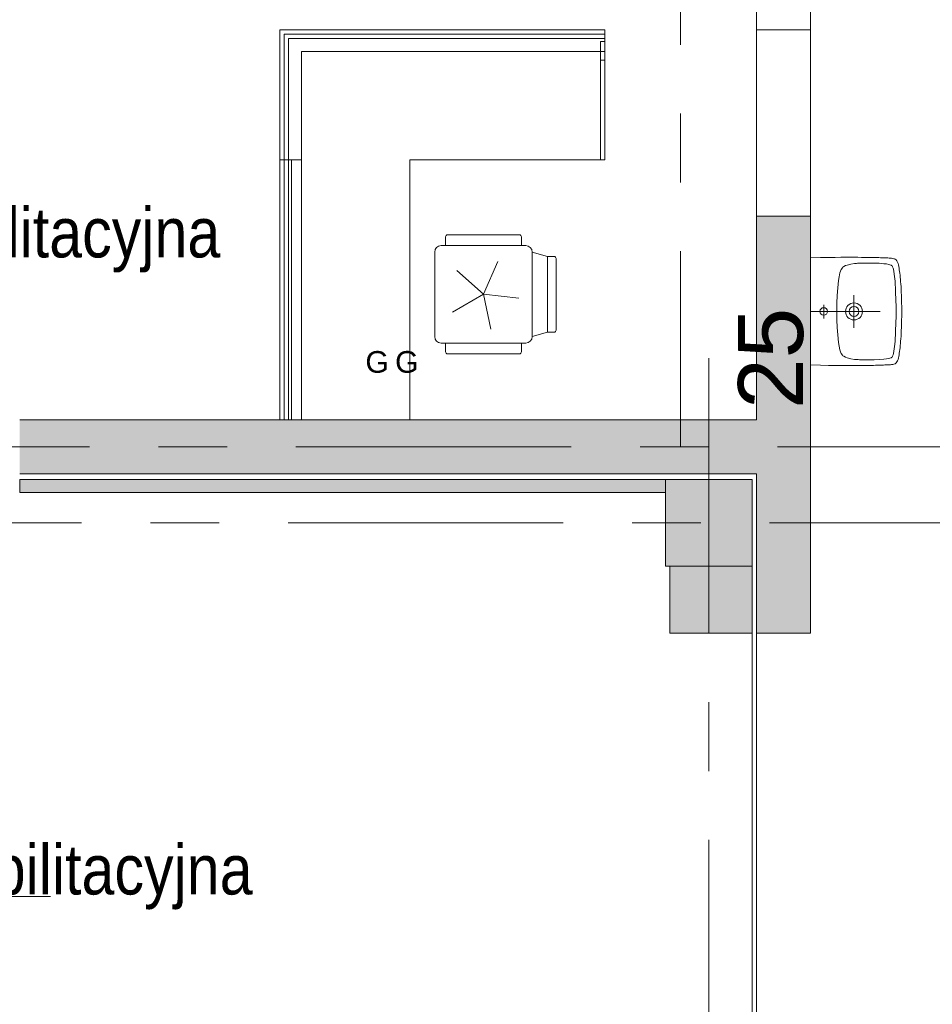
# Model space of a CAD drawing. Header units: centimetres. Extents: x -2424 to 2319, y 5 to 3760.
# Tile 100 of 117: x 869 to 1291, y 2586 to 3040. Entities that reach past the tile are written whole.
import ezdxf

# ---------------------------------------------------------------- set-up
doc = ezdxf.new("R2010")
doc.units = ezdxf.units.CM
doc.linetypes.add('Dash', pattern=[60, 30, -30])
doc.linetypes.add('Oś', pattern=[222.25, 127, -31.75, 31.75, -31.75])
for name, color, linetype, lineweight in [('A-ANNO-NOTE', 131, 'Continuous', 9), ('A-AREA', 32, 'Continuous', 13), ('A-AREA-IDEN', 2, 'Continuous', 13), ('A-DOOR-HDLN', 31, 'Continuous', 13), ('A-WALL', 113, 'Continuous', 13), ('I-FURN', 30, 'Continuous', 9), ('P-SANR-FIXT', 6, 'Continuous', 9), ('S-COLS', 52, 'Continuous', 13), ('S-GRID', 1, 'Continuous', 13), ('S-GRID-IDEN', 1, 'Continuous', 13)]:
    doc.layers.add(name, color=color, linetype=linetype, lineweight=lineweight)
doc.layers.add('A-WALL-PATT', color=111, linetype='Continuous', lineweight=13, plot=False)
doc.styles.add('Arial_4', font='arial.ttf', dxfattribs={"height": 10})
doc.styles.add('Arial_5', font='arial.ttf', dxfattribs={"height": 30})
doc.styles.add('Arial_6', font='arial.ttf', dxfattribs={"width": 0.85, "height": 23})

msp = doc.modelspace()

# ---------------------------------------------------------------- hatches: boundary and pattern name
at = {"layer": 'S-COLS', "lineweight": 9}
msp.add_hatch(color=251, dxfattribs=at).paths.add_polyline_path([(1167.38, 2788.33), (1207.38, 2788.33), (1207.38, 2828.33), (1167.38, 2828.33)], flags=0)

# ---------------------------------------------------------------- linework, layer by layer
at = {"layer": 'A-AREA', "color": 251, "lineweight": 9}
for p, q in [((1207.38, 2429.33), (1207.38, 2757.33)), ((1209.38, 2429.33), (1209.38, 2757.33))]:
    msp.add_line(p, q, dxfattribs=at)
at = {"layer": 'A-AREA-IDEN', "color": 251, "lineweight": 9}
msp.add_line((713.63, 2635.91), (883.63, 2635.91), dxfattribs=at)
at = {"layer": 'A-DOOR-HDLN', "color": 251, "linetype": 'Dash', "lineweight": 9}
for p, q in [((1209.38, 3035.83), (1209.38, 3155.83)), ((1234.38, 3035.83), (1234.38, 3155.83))]:
    msp.add_line(p, q, dxfattribs=at)
at = {"layer": 'A-WALL', "color": 251, "lineweight": 9}
for p, q in [((1209.38, 3035.83), (1209.38, 2949.83)), ((1234.38, 3035.83), (1209.38, 3035.83)), ((1234.38, 2949.83), (1234.38, 3035.83)), ((1209.38, 2949.83), (1209.38, 2855.83)), ((1234.38, 2949.83), (1209.38, 2949.83)), ((1234.38, 2757.33), (1234.38, 2949.83)), ((1209.38, 2855.83), (869.38, 2855.83)), ((869.38, 2830.83), (1209.38, 2830.83)), ((1209.38, 2830.83), (1209.38, 2757.33)), ((1167.38, 2828.33), (869.38, 2828.33)), ((869.38, 2828.33), (869.38, 2822.33)), ((869.38, 2822.33), (1167.38, 2822.33)), ((1169.38, 2788.33), (1169.38, 2757.33)), ((1207.38, 2757.33), (1207.38, 2788.33)), ((1169.38, 2757.33), (1207.38, 2757.33)), ((1209.38, 2757.33), (1234.38, 2757.33))]:
    msp.add_line(p, q, dxfattribs=at)
at = {"layer": 'A-WALL-PATT', "color": 251, "linetype": 'Continuous', "lineweight": 9, "extrusion": (0, 0, -1)}
for points in [[(-1209.38, 2757.33), (-1234.38, 2949.83), (-1209.38, 2949.83)], [(-1234.38, 2949.83), (-1209.38, 2757.33), (-1234.38, 2757.33)], [(-869.38, 2830.83), (-1209.38, 2855.83), (-869.38, 2855.83)], [(-1209.38, 2855.83), (-869.38, 2830.83), (-1209.38, 2830.83)], [(-1167.38, 2822.37), (-869.38, 2828.33), (-869.38, 2822.33)], [(-869.38, 2828.33), (-1167.38, 2822.37), (-1167.38, 2828.33)], [(-1169.38, 2757.33), (-1207.38, 2788.33), (-1169.38, 2788.33)], [(-1207.38, 2788.33), (-1169.38, 2757.33), (-1207.38, 2757.33)]]:
    msp.add_solid(points, dxfattribs=at)
at = {"layer": 'I-FURN', "color": 251, "lineweight": 9}
for p, q in [((1139.38, 3035.83), (989.38, 3035.83)), ((989.38, 3035.83), (989.38, 2855.83)), ((989.38, 3035.83), (989.38, 2975.83)), ((1139.38, 3035.83), (989.38, 3035.83)), ((1139.38, 3025.83), (1139.38, 3035.83)), ((1139.38, 3033.83), (1139.38, 3035.83)), ((991.38, 2975.83), (991.38, 3033.83)), ((991.38, 3033.83), (1139.38, 3033.83)), ((1139.38, 3033.83), (991.38, 3033.83)), ((991.38, 3033.83), (991.38, 2975.83)), ((1139.38, 3033.83), (991.38, 3033.83)), ((991.38, 3033.83), (991.38, 2975.83)), ((991.38, 2975.83), (991.38, 3033.83)), ((991.38, 3033.83), (1139.38, 3033.83)), ((1139.38, 3031.83), (993.38, 3031.83)), ((993.38, 3031.83), (993.38, 2975.83)), ((993.38, 2975.83), (993.38, 3031.83)), ((993.38, 3031.83), (1139.38, 3031.83)), ((993.38, 2975.83), (993.38, 3031.83)), ((993.38, 3031.83), (1139.38, 3031.83)), ((1139.38, 3031.83), (993.38, 3031.83)), ((993.38, 3031.83), (993.38, 2975.83)), ((1137.38, 3025.83), (1137.38, 3030.33)), ((1137.38, 3030.33), (1137.38, 3025.83)), ((1137.38, 3030.33), (1139.38, 3030.33)), ((1137.38, 3030.33), (1139.38, 3030.33)), ((1139.38, 3031.83), (1139.38, 3033.83)), ((1139.38, 3031.83), (1139.38, 3033.83)), ((1139.38, 3033.83), (1139.38, 3031.83)), ((1139.38, 3030.33), (1139.38, 3031.83)), ((1139.38, 2975.83), (1139.38, 3031.83)), ((1139.38, 3031.83), (1139.38, 3030.33)), ((1139.38, 3025.83), (1139.38, 3030.33)), ((1139.38, 3030.33), (1139.38, 3025.83)), ((1139.38, 3025.83), (1139.38, 3030.33)), ((1139.38, 3030.33), (1139.38, 3025.83)), ((999.38, 2855.83), (999.38, 3025.83)), ((999.38, 3025.83), (1139.38, 3025.83)), ((999.38, 3025.83), (1137.38, 3025.83)), ((999.38, 2975.83), (999.38, 3025.83)), ((1139.38, 3025.83), (999.38, 3025.83)), ((999.38, 3025.83), (999.38, 2975.83)), ((999.38, 2975.83), (999.38, 3025.83)), ((999.38, 3025.83), (1137.38, 3025.83)), ((1137.38, 3025.83), (1139.38, 3025.83)), ((1137.38, 3025.83), (1137.38, 2975.83)), ((1139.38, 3025.83), (1137.38, 3025.83)), ((1137.38, 3025.83), (1137.38, 3021.83)), ((1139.38, 3025.83), (1139.38, 2975.83)), ((1139.38, 2975.83), (1139.38, 3025.83)), ((1139.38, 3021.83), (1139.38, 3025.83)), ((1137.38, 3021.83), (1137.38, 2975.83)), ((1137.38, 3021.83), (1139.38, 3021.83)), ((1137.38, 3021.83), (1139.38, 3021.83)), ((1139.38, 2975.83), (1139.38, 3021.83)), ((989.38, 2855.83), (989.38, 2975.83)), ((989.38, 2975.83), (999.38, 2975.83)), ((989.38, 2975.83), (994.88, 2975.83)), ((989.38, 2855.83), (989.38, 2975.83)), ((989.38, 2975.83), (989.38, 2855.83)), ((991.38, 2855.83), (991.38, 2975.83)), ((991.38, 2975.83), (991.38, 2855.83)), ((991.38, 2975.83), (991.38, 2855.83)), ((991.38, 2855.83), (991.38, 2975.83)), ((993.38, 2975.83), (993.38, 2855.83)), ((993.38, 2855.83), (993.38, 2975.83)), ((993.38, 2855.83), (993.38, 2975.83)), ((993.38, 2975.83), (993.38, 2855.83)), ((994.88, 2975.83), (999.38, 2975.83)), ((994.88, 2975.83), (994.88, 2855.83)), ((999.38, 2975.83), (994.88, 2975.83)), ((994.88, 2975.83), (999.38, 2975.83)), ((994.88, 2855.83), (994.88, 2975.83)), ((999.38, 2975.83), (999.38, 2855.83)), ((999.38, 2975.83), (999.38, 2855.83)), ((999.38, 2855.83), (999.38, 2975.83)), ((999.38, 2855.83), (999.38, 2975.83)), ((999.38, 2975.83), (999.38, 2855.83)), ((999.38, 2975.83), (999.38, 2855.83)), ((999.38, 2855.83), (999.38, 2975.83)), ((1049.38, 2975.83), (1139.38, 2975.83)), ((1049.38, 2855.83), (1049.38, 2975.83)), ((1049.38, 2975.83), (1049.38, 2855.83)), ((1139.38, 2975.83), (1049.38, 2975.83)), ((1049.38, 2855.83), (1049.38, 2975.83)), ((1049.38, 2975.83), (1139.38, 2975.83)), ((1049.38, 2975.83), (1049.38, 2855.83)), ((1137.38, 2975.83), (1049.38, 2975.83)), ((1137.38, 2975.83), (1139.38, 2975.83)), ((1065.88, 2936.23), (1065.88, 2940.23)), ((1066.88, 2941.23), (1099.88, 2941.23)), ((1100.88, 2936.23), (1100.88, 2940.23)), ((1063.88, 2936.23), (1102.88, 2936.23)), ((1060.88, 2894.23), (1060.88, 2933.23)), ((1112.88, 2931.23), (1105.88, 2933.23)), ((1105.88, 2933.23), (1105.88, 2894.23)), ((1115.88, 2931.23), (1112.88, 2931.23)), ((1112.88, 2931.23), (1112.88, 2896.23)), ((1090.09, 2928.8), (1083.38, 2913.73)), ((1116.88, 2930.23), (1116.88, 2897.23)), ((1083.38, 2913.73), (1071.11, 2924.77)), ((1083.38, 2913.73), (1069.09, 2905.48)), ((1083.38, 2913.73), (1099.79, 2912)), ((1086.81, 2897.59), (1083.38, 2913.73)), ((1105.88, 2894.23), (1112.88, 2896.23)), ((1112.88, 2896.23), (1115.88, 2896.23)), ((1102.88, 2891.23), (1063.88, 2891.23)), ((1065.88, 2891.23), (1065.88, 2887.23)), ((1100.88, 2891.23), (1100.88, 2887.23)), ((1099.88, 2886.23), (1066.88, 2886.23))]:
    msp.add_line(p, q, dxfattribs=at)
for centre, radius, start, end in [((1066.88, 2940.23), 1, 90, 180), ((1099.88, 2940.23), 1, 0, 90), ((1063.88, 2933.23), 3, 90, 180), ((1102.88, 2933.23), 3, 0, 90), ((1115.88, 2930.23), 1, 0, 90), ((1063.88, 2894.23), 3, 180, 270), ((1102.88, 2894.23), 3, 270, 0), ((1115.88, 2897.23), 1, 270, 0), ((1066.88, 2887.23), 1, 180, 270), ((1099.88, 2887.23), 1, 270, 0)]:
    msp.add_arc(centre, radius, start, end, dxfattribs=at)
at = {"layer": 'P-SANR-FIXT', "color": 251, "lineweight": 9}
for p, q in [((1234.38, 2930.51), (1238.96, 2930.65)), ((1238.96, 2930.65), (1242.66, 2930.73)), ((1242.66, 2930.73), (1245.72, 2930.78)), ((1245.72, 2930.78), (1248.36, 2930.81)), ((1248.36, 2930.81), (1250.65, 2930.81)), ((1250.65, 2930.81), (1252.67, 2930.83)), ((1252.67, 2930.83), (1254.51, 2930.81)), ((1254.51, 2930.81), (1256.19, 2930.81)), ((1256.19, 2930.81), (1257.87, 2930.78)), ((1257.87, 2930.78), (1258.88, 2930.78)), ((1258.88, 2930.78), (1259.84, 2930.75)), ((1259.84, 2930.75), (1260.77, 2930.75)), ((1260.77, 2930.75), (1261.68, 2930.73)), ((1261.68, 2930.73), (1262.26, 2930.73)), ((1262.26, 2930.73), (1263.43, 2930.7)), ((1263.43, 2930.7), (1264.26, 2930.67)), ((1264.26, 2930.67), (1265.03, 2930.67)), ((1265.03, 2930.67), (1265.8, 2930.65)), ((1265.8, 2930.65), (1266.55, 2930.62)), ((1266.55, 2930.62), (1267.27, 2930.59)), ((1267.27, 2930.59), (1267.99, 2930.57)), ((1267.99, 2930.57), (1268.65, 2930.54)), ((1268.65, 2930.54), (1269.32, 2930.51)), ((1269.32, 2930.51), (1269.96, 2930.49)), ((1269.96, 2930.49), (1270.6, 2930.46)), ((1270.6, 2930.46), (1271.18, 2930.41)), ((1271.18, 2930.41), (1271.74, 2930.33)), ((1271.74, 2930.33), (1272.25, 2930.25)), ((1248.52, 2925.21), (1249, 2925.93)), ((1249, 2925.93), (1249.29, 2926.25)), ((1249.29, 2926.25), (1249.64, 2926.52)), ((1249.64, 2926.52), (1250.41, 2926.95)), ((1250.41, 2926.95), (1251.24, 2927.24)), ((1251.24, 2927.24), (1252.91, 2927.69)), ((1252.91, 2927.69), (1254.64, 2927.93)), ((1254.64, 2927.93), (1255.52, 2928.01)), ((1255.52, 2928.01), (1255.92, 2928.04)), ((1255.92, 2928.04), (1256.24, 2928.06)), ((1256.24, 2928.06), (1256.93, 2928.09)), ((1256.93, 2928.09), (1261.44, 2928.17)), ((1261.44, 2928.17), (1263.7, 2928.12)), ((1263.7, 2928.12), (1265.94, 2928.04)), ((1265.94, 2928.04), (1268.2, 2927.85)), ((1268.2, 2927.85), (1269.32, 2927.72)), ((1269.32, 2927.72), (1270.41, 2927.53)), ((1270.41, 2927.53), (1270.97, 2927.37)), ((1270.97, 2927.37), (1271.48, 2927.19)), ((1271.48, 2927.19), (1271.72, 2927.03)), ((1271.72, 2927.03), (1271.93, 2926.84)), ((1271.93, 2926.84), (1272.22, 2926.36)), ((1272.22, 2926.36), (1272.44, 2925.85)), ((1272.25, 2930.25), (1272.75, 2930.14)), ((1272.44, 2925.85), (1272.59, 2925.29)), ((1272.75, 2930.14), (1273.05, 2930.03)), ((1273.34, 2929.93), (1272.75, 2930.11)), ((1273.05, 2930.03), (1273.34, 2929.93)), ((1273.34, 2929.93), (1273.85, 2929.58)), ((1273.85, 2929.58), (1273.34, 2929.93)), ((1273.85, 2929.58), (1274.22, 2929.13)), ((1274.22, 2929.13), (1273.85, 2929.58)), ((1274.22, 2929.13), (1274.49, 2928.57)), ((1274.49, 2928.57), (1274.22, 2929.13)), ((1274.49, 2928.57), (1274.7, 2927.93)), ((1274.7, 2927.93), (1274.49, 2928.57)), ((1274.7, 2927.93), (1274.89, 2927.26)), ((1274.89, 2927.26), (1274.7, 2927.93)), ((1274.89, 2927.26), (1275.02, 2926.57)), ((1275.02, 2926.57), (1274.89, 2927.26)), ((1275.02, 2926.57), (1275.18, 2925.83)), ((1275.18, 2925.83), (1275.02, 2926.57)), ((1275.18, 2925.83), (1275.28, 2925.05)), ((1275.28, 2925.05), (1275.18, 2925.83)), ((1247.27, 2920.15), (1247.53, 2921.86)), ((1247.53, 2921.86), (1247.91, 2923.56)), ((1247.91, 2923.56), (1248.17, 2924.42)), ((1248.17, 2924.42), (1248.52, 2925.21)), ((1272.59, 2925.29), (1272.81, 2924.2)), ((1272.81, 2924.2), (1273.13, 2921.97)), ((1273.13, 2921.97), (1273.31, 2919.73)), ((1275.28, 2925.05), (1275.42, 2924.26)), ((1275.42, 2924.26), (1275.28, 2925.05)), ((1275.42, 2924.26), (1275.52, 2923.43)), ((1275.52, 2923.43), (1275.42, 2924.26)), ((1275.52, 2923.43), (1275.63, 2922.52)), ((1275.63, 2922.52), (1275.52, 2923.43)), ((1275.63, 2922.52), (1275.74, 2921.59)), ((1275.74, 2921.59), (1275.63, 2922.52)), ((1275.74, 2921.59), (1275.82, 2920.61)), ((1275.82, 2920.61), (1275.74, 2921.59)), ((1246.57, 2913.18), (1246.87, 2916.66)), ((1246.87, 2916.66), (1247.27, 2920.15)), ((1273.31, 2919.73), (1273.55, 2915.23)), ((1275.82, 2920.61), (1275.9, 2919.57)), ((1275.9, 2919.57), (1275.82, 2920.61)), ((1275.9, 2919.57), (1276, 2918.48)), ((1276, 2918.48), (1275.9, 2919.57)), ((1276, 2918.48), (1276.08, 2917.28)), ((1276.08, 2917.28), (1276, 2918.48)), ((1276.08, 2917.28), (1276.14, 2916.03)), ((1276.14, 2916.03), (1276.08, 2917.28)), ((1246.44, 2909.69), (1246.57, 2913.18)), ((1254.38, 2898.32), (1254.38, 2913.32)), ((1273.55, 2915.23), (1273.69, 2910.73)), ((1276.14, 2916.03), (1276.22, 2914.67)), ((1276.22, 2914.67), (1276.14, 2916.03)), ((1276.22, 2914.67), (1276.27, 2913.2)), ((1276.27, 2913.2), (1276.22, 2914.67)), ((1276.27, 2913.2), (1276.32, 2911.6)), ((1276.32, 2911.6), (1276.27, 2913.2)), ((1240.4, 2902.6), (1240.4, 2908.86)), ((1246.39, 2907.96), (1246.44, 2909.69)), ((1246.39, 2903.69), (1246.39, 2907.96)), ((1273.69, 2910.73), (1273.77, 2908.46)), ((1273.77, 2908.46), (1273.79, 2907.29)), ((1276.32, 2911.6), (1276.35, 2909.87)), ((1276.35, 2909.87), (1276.32, 2911.6)), ((1276.35, 2909.87), (1276.38, 2907.93)), ((1276.38, 2907.93), (1276.35, 2909.87)), ((1276.38, 2907.93), (1276.38, 2903.69)), ((1276.38, 2903.69), (1276.38, 2907.93)), ((1234.38, 2905.83), (1266.38, 2905.83)), ((1246.44, 2901.96), (1246.39, 2903.69)), ((1273.77, 2903.19), (1273.69, 2900.93)), ((1273.79, 2904.33), (1273.77, 2903.19)), ((1273.79, 2907.29), (1273.79, 2906.62)), ((1273.79, 2906.62), (1273.82, 2905.83)), ((1273.82, 2905.83), (1273.79, 2905.03)), ((1273.79, 2905.03), (1273.79, 2904.33)), ((1276.38, 2903.69), (1276.35, 2901.78)), ((1276.35, 2901.78), (1276.38, 2903.69)), ((1246.57, 2898.45), (1246.44, 2901.96)), ((1246.87, 2894.99), (1246.57, 2898.45)), ((1273.69, 2900.93), (1273.55, 2896.42)), ((1276.27, 2898.45), (1276.22, 2896.98)), ((1276.22, 2896.98), (1276.27, 2898.45)), ((1276.32, 2900.02), (1276.27, 2898.45)), ((1276.27, 2898.45), (1276.32, 2900.02)), ((1276.35, 2901.78), (1276.32, 2900.02)), ((1276.32, 2900.02), (1276.35, 2901.78)), ((1247.27, 2891.5), (1246.87, 2894.99)), ((1273.55, 2896.42), (1273.31, 2891.92)), ((1276.08, 2894.35), (1276, 2893.18)), ((1276, 2893.18), (1276.08, 2894.35)), ((1276.14, 2895.63), (1276.08, 2894.35)), ((1276.08, 2894.35), (1276.14, 2895.63)), ((1276.22, 2896.98), (1276.14, 2895.63)), ((1276.14, 2895.63), (1276.22, 2896.98)), ((1247.53, 2889.77), (1247.27, 2891.5)), ((1247.91, 2888.06), (1247.53, 2889.77)), ((1273.13, 2889.69), (1272.81, 2887.45)), ((1273.31, 2891.92), (1273.13, 2889.69)), ((1275.74, 2890.03), (1275.63, 2889.1)), ((1275.63, 2889.1), (1275.74, 2890.03)), ((1275.82, 2891.02), (1275.74, 2890.03)), ((1275.74, 2890.03), (1275.82, 2891.02)), ((1275.9, 2892.08), (1275.82, 2891.02)), ((1275.82, 2891.02), (1275.9, 2892.08)), ((1276, 2893.18), (1275.9, 2892.08)), ((1275.9, 2892.08), (1276, 2893.18)), ((1248.17, 2887.24), (1247.91, 2888.06)), ((1248.52, 2886.44), (1248.17, 2887.24)), ((1249, 2885.72), (1248.52, 2886.44)), ((1249.29, 2885.4), (1249, 2885.72)), ((1249.64, 2885.13), (1249.29, 2885.4)), ((1250.41, 2884.71), (1249.64, 2885.13)), ((1272.22, 2885.26), (1271.93, 2884.79)), ((1272.44, 2885.8), (1272.22, 2885.26)), ((1272.59, 2886.36), (1272.44, 2885.8)), ((1272.81, 2887.45), (1272.59, 2886.36)), ((1275.02, 2885.08), (1274.89, 2884.36)), ((1274.89, 2884.36), (1275.02, 2885.08)), ((1275.18, 2885.82), (1275.02, 2885.08)), ((1275.02, 2885.08), (1275.18, 2885.82)), ((1275.28, 2886.57), (1275.18, 2885.82)), ((1275.18, 2885.82), (1275.28, 2886.57)), ((1275.42, 2887.4), (1275.28, 2886.57)), ((1275.28, 2886.57), (1275.42, 2887.4)), ((1275.52, 2888.22), (1275.42, 2887.4)), ((1275.42, 2887.4), (1275.52, 2888.22)), ((1275.63, 2889.1), (1275.52, 2888.22)), ((1275.52, 2888.22), (1275.63, 2889.1)), ((1238.96, 2881), (1234.38, 2881.14)), ((1242.66, 2880.92), (1238.96, 2881)), ((1245.72, 2880.87), (1242.66, 2880.92)), ((1248.36, 2880.84), (1245.72, 2880.87)), ((1250.65, 2880.82), (1248.36, 2880.84)), ((1251.24, 2884.41), (1250.41, 2884.71)), ((1254.51, 2880.82), (1250.65, 2880.82)), ((1252.91, 2883.96), (1251.24, 2884.41)), ((1254.64, 2883.69), (1252.91, 2883.96)), ((1256.19, 2880.84), (1254.51, 2880.82)), ((1255.52, 2883.64), (1254.64, 2883.69)), ((1255.92, 2883.61), (1255.52, 2883.64)), ((1256.24, 2883.59), (1255.92, 2883.61)), ((1257.87, 2880.84), (1256.19, 2880.84)), ((1256.93, 2883.56), (1256.24, 2883.59)), ((1261.44, 2883.48), (1256.93, 2883.56)), ((1258.88, 2880.87), (1257.87, 2880.84)), ((1259.84, 2880.87), (1258.88, 2880.87)), ((1260.77, 2880.9), (1259.84, 2880.87)), ((1261.68, 2880.9), (1260.77, 2880.9)), ((1263.7, 2883.51), (1261.44, 2883.48)), ((1262.26, 2880.92), (1261.68, 2880.9)), ((1263.43, 2880.95), (1262.26, 2880.92)), ((1264.26, 2880.98), (1263.43, 2880.95)), ((1265.94, 2883.61), (1263.7, 2883.51)), ((1265.03, 2880.98), (1264.26, 2880.98)), ((1265.8, 2881), (1265.03, 2880.98)), ((1266.55, 2881.03), (1265.8, 2881)), ((1268.2, 2883.8), (1265.94, 2883.61)), ((1267.27, 2881.06), (1266.55, 2881.03)), ((1267.99, 2881.08), (1267.27, 2881.06)), ((1268.65, 2881.11), (1267.99, 2881.08)), ((1269.32, 2883.93), (1268.2, 2883.8)), ((1269.32, 2881.14), (1268.65, 2881.11)), ((1270.41, 2884.12), (1269.32, 2883.93)), ((1269.96, 2881.16), (1269.32, 2881.14)), ((1270.6, 2881.19), (1269.96, 2881.16)), ((1270.97, 2884.25), (1270.41, 2884.12)), ((1271.18, 2881.24), (1270.6, 2881.19)), ((1271.48, 2884.47), (1270.97, 2884.25)), ((1271.74, 2881.3), (1271.18, 2881.24)), ((1271.72, 2884.6), (1271.48, 2884.47)), ((1271.93, 2884.79), (1271.72, 2884.6)), ((1272.25, 2881.4), (1271.74, 2881.3)), ((1272.75, 2881.51), (1272.25, 2881.4)), ((1273.34, 2881.72), (1272.75, 2881.51)), ((1273.85, 2882.04), (1273.34, 2881.72)), ((1273.34, 2881.72), (1273.85, 2882.04)), ((1274.22, 2882.52), (1273.85, 2882.04)), ((1273.85, 2882.04), (1274.22, 2882.52)), ((1274.49, 2883.08), (1274.22, 2882.52)), ((1274.22, 2882.52), (1274.49, 2883.08)), ((1274.7, 2883.69), (1274.49, 2883.08)), ((1274.49, 2883.08), (1274.7, 2883.69)), ((1274.89, 2884.36), (1274.7, 2883.69)), ((1274.7, 2883.69), (1274.89, 2884.36))]:
    msp.add_line(p, q, dxfattribs=at)
for centre, radius in [((1240.4, 2905.83), 1.72), ((1254.38, 2905.81), 3.92), ((1254.38, 2905.81), 2.28)]:
    msp.add_circle(centre, radius, dxfattribs=at)
at = {"layer": 'S-COLS', "color": 251, "lineweight": 9}
for p, q in [((1207.38, 2828.33), (1167.38, 2828.33)), ((1167.38, 2828.33), (1167.38, 2788.33)), ((1207.38, 2788.33), (1207.38, 2828.33)), ((1167.38, 2788.33), (1207.38, 2788.33))]:
    msp.add_line(p, q, dxfattribs=at)
at = {"layer": 'S-GRID', "color": 251, "linetype": 'Oś', "lineweight": 9}
for p, q in [((1174.38, 3600.33), (1174.38, 2843.33)), ((1187.38, 2884.27), (1187.38, 27.13)), ((-1225.62, 2843.33), (1859.41, 2843.33)), ((1342.46, 2808.33), (-1368.76, 2808.33))]:
    msp.add_line(p, q, dxfattribs=at)

# ---------------------------------------------------------------- texts
at = {"layer": 'A-ANNO-NOTE', "color": 251, "lineweight": 9, "style": 'Arial_4'}
for p in [(1028.9, 2877.53), (1042.61, 2877.53)]:
    msp.add_text('G', height=10, dxfattribs=at).set_placement(p)
at = {"layer": 'A-AREA-IDEN', "color": 251, "lineweight": 9, "style": 'Arial_6', "width": 0.85}
for p in [(787.38, 2930.73), (802.28, 2636.8)]:
    msp.add_text('rehabilitacyjna', height=23, dxfattribs=at).set_placement(p)
at = {"layer": 'S-GRID-IDEN', "color": 251, "lineweight": 9, "style": 'Arial_5'}
msp.add_text('25', height=30, rotation=90, dxfattribs=at).set_placement((1230.88, 2860.88))

doc.saveas('drawing.dxf')
